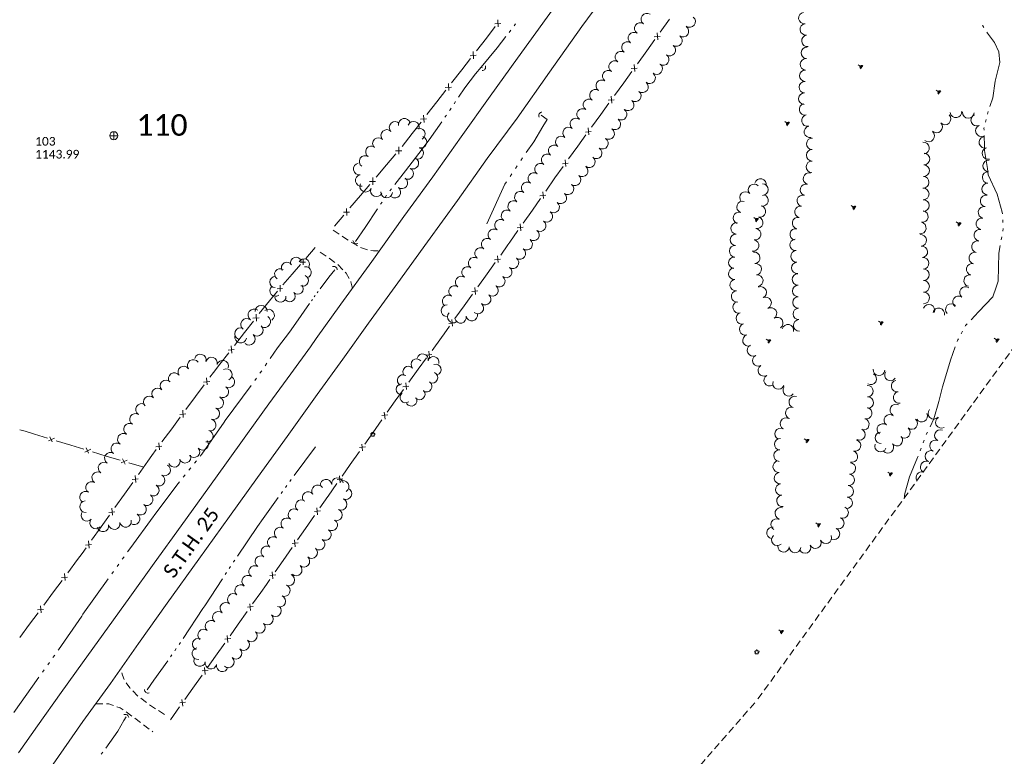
# Model space of a CAD drawing. Extents: x 296683 to 302265, y 46050 to 52727.
# Tile 6 of 26: x 298183 to 298868, y 47217 to 47730. Entities that reach past the tile are written whole.
import ezdxf

# ---------------------------------------------------------------- set-up
doc = ezdxf.new("R2010")
doc.units = 0
doc.header["$MEASUREMENT"] = 0
for name, pattern in [('DGN Style 3', [37.5, 25, -12.5]), ('Echnl', [0.68, 0.25, -0.03, 0.02, -0.03, 0.02, -0.03, 0.02, -0.03, 0.25]), ('Wisdot3', [0.1875, 0.125, -0.0625])]:
    doc.linetypes.add(name, pattern=pattern)
for name, color, linetype, lineweight in [('Level 11', 7, 'Continuous', 25), ('Level 15', 40, 'Efen', 25), ('Level 17', 50, 'Wisdot3', 25), ('Level 18', 72, 'Etrel', 25), ('Level 19', 153, 'Echnl', 25), ('Level 4', 101, 'Continuous', 25)]:
    doc.layers.add(name, color=color, linetype=linetype, lineweight=lineweight)
doc.layers.add('Level 6', color=7, linetype='Continuous', lineweight=25, true_color=0xdfac20)
doc.styles.add('CalibriRegular', font='calibri.ttf')
doc.linetypes.add('Efen', pattern='A,0.105,-0.0325,[20,dgnlstyle-ewdotudls.shx,S=0.000293,R=0,X=0,Y=0],-0.0325,0.105', length=0.275)
doc.linetypes.add('Etrel', pattern='A,0,[14,dgnlstyle-ewdotudls.shx,S=0.00065925,R=0,X=0,Y=0],-0.082294', length=0.082294)

# ---------------------------------------------------------------- blocks, each defined once
blk = doc.blocks.new('PHOTOC')
at = {"layer": 'Level 4', "color": 73, "linetype": 'Continuous', "lineweight": 0}
for p, q in [((-13.8, 0), (14.1, 0)), ((0.1, 14.1), (0.1, -13.8))]:
    blk.add_line(p, q, dxfattribs=at)
blk.add_circle((0.2, 0), 14, dxfattribs=at)
blk = doc.blocks.new('CULVRT')
at = {"layer": 'Level 15', "color": 40, "linetype": 'Continuous', "lineweight": 0}
blk.add_arc((10, 7.5), 12.5, 216.8804, 323.1199, dxfattribs=at)
blk = doc.blocks.new('CULVRT_1')
at = {"layer": 'Level 15', "color": 40, "linetype": 'Continuous', "lineweight": 0}
blk.add_arc((10, 7.5), 12.5, 216.8794, 323.1189, dxfattribs=at)
blk = doc.blocks.new('CULVRT_2')
at = {"layer": 'Level 15', "color": 40, "linetype": 'Continuous', "lineweight": 0}
blk.add_arc((10, 7.5), 12.5, 216.8793, 323.1189, dxfattribs=at)
blk = doc.blocks.new('CULVRT_3')
at = {"layer": 'Level 15', "color": 40, "linetype": 'Continuous', "lineweight": 0}
blk.add_arc((10, 7.5), 12.5, 216.879, 323.1185, dxfattribs=at)
blk = doc.blocks.new('MARSH')
at = {"layer": 'Level 19', "color": 161, "linetype": 'Continuous', "lineweight": 0}
for p, q in [((-6.1, 3.5), (-2.4, 1.4)), ((-1.3, 2.4), (-3.5, 6.2)), ((0, 15), (0, 1.6)), ((1.5, 2.4), (3.7, 6.2)), ((6.2, 3.5), (2.6, 1.4)), ((-7.4, 0), (7.4, 0))]:
    blk.add_line(p, q, dxfattribs=at)
blk = doc.blocks.new('TREE')
at = {"layer": 'Level 18', "color": 93, "linetype": 'Continuous', "lineweight": 0}
for centre, radius, start, end in [((-4.5, 0.2), 2.78, 78.0714, 279.0825), ((-1.5, 4.3), 2.78, 1.3944, 209.1674), ((3.6, 2.4), 2.97, 278.4235, 139.6574), ((-2, -4.2), 2.61, 140.7796, 358.7122), ((3.5, -3.4), 2.97, 196.0743, 79.0476)]:
    blk.add_arc(centre, radius, start, end, dxfattribs=at)
blk = doc.blocks.new('CULVRT_4')
at = {"layer": 'Level 15', "color": 40, "linetype": 'Continuous', "lineweight": 0}
blk.add_arc((10, 7.5), 12.5, 216.8801, 323.1197, dxfattribs=at)
blk = doc.blocks.new('CULVRT_5')
at = {"layer": 'Level 15', "color": 40, "linetype": 'Continuous', "lineweight": 0}
blk.add_arc((10, 7.5), 12.5, 216.8789, 323.1185, dxfattribs=at)

msp = doc.modelspace()

# ---------------------------------------------------------------- linework, layer by layer
at = {"layer": 'Level 11', "color": 21, "linetype": 'Continuous', "lineweight": 13, "ltscale": 0.2, "flags": 128}
for points in [[(298388.91, 47508.37), (298406.11, 47532.27), (298427.67, 47562.12), (298449.98, 47593.34), (298470.12, 47621.11), (298489.84, 47648.88), (298509.89, 47677.16), (298529.03, 47703.57), (298549.63, 47732.26), (298567.56, 47756.99), (298586.72, 47783.54), (298603.43, 47806.74), (298626.29, 47838.88), (298646.06, 47866.05), (298669.87, 47899.27), (298693.51, 47931.96), (298714.62, 47961.34), (298735.65, 47990.51), (298754.05, 48016.19), (298773.95, 48043.94), (298797.87, 48077.41)], [(298407.33, 47494.13), (298425.34, 47519.05), (298445.67, 47547.22), (298466.27, 47575.88), (298487.16, 47604.5), (298507.89, 47633.72), (298528.69, 47661.79), (298551.25, 47693.85), (298573.87, 47725.61), (298594.88, 47754.5), (298615.75, 47784.01), (298635.44, 47811.25), (298657.23, 47840.96), (298677.91, 47869.93), (298700.34, 47901.15), (298719.3, 47927.48), (298741.92, 47959.1), (298761.86, 47986.9), (298781.41, 48014.25), (298799.54, 48039.02), (298821.05, 48068.96)], [(298181.7, 47219.81), (298194.94, 47238.76), (298211.36, 47261.97), (298226.36, 47282.56), (298240.69, 47302.56), (298259.09, 47328.28), (298276.1, 47352.11), (298294.95, 47377.99), (298310.4, 47399.7), (298325.21, 47420.35), (298341.13, 47442.36), (298355.99, 47462.84), (298371.21, 47483.79), (298384.92, 47502.73), (298388.91, 47508.37)], [(298019.65, 46909.37), (298032.71, 46934.3), (298046.49, 46959.38), (298060.27, 46984.17), (298075.74, 47010.46), (298090.99, 47036.56), (298105.83, 47061.36), (298119.93, 47084.2), (298135.4, 47108.04), (298152.17, 47133.36), (298169.53, 47159.37), (298189.92, 47189.12), (298209.66, 47217.42), (298226.43, 47241.72), (298245.67, 47268.29), (298265.19, 47295.99), (298285.17, 47324.1), (298307.16, 47354.89), (298328.49, 47384.42), (298348.07, 47411.7), (298368.67, 47440.19), (298389.53, 47469.34), (298407.33, 47494.13)]]:
    msp.add_lwpolyline(points, dxfattribs=at)
at = {"layer": 'Level 15', "color": 40, "linetype": 'Continuous', "lineweight": 0, "ltscale": 0.2}
for p, q in [((298513.1, 47727.62), (298517.35, 47727.9)), ((298515.58, 47725.49), (298515.28, 47730.45)), ((298626.66, 47716.48), (298626.23, 47721.28)), ((298624.19, 47718.47), (298628.31, 47718.87)), ((298495.96, 47705.4), (298500.21, 47705.66)), ((298498.43, 47703.26), (298498.16, 47708.22)), ((298610.66, 47694.4), (298610.23, 47699.2)), ((298608.19, 47696.39), (298612.31, 47696.79)), ((298481.19, 47681.12), (298480.91, 47686.08)), ((298478.72, 47683.26), (298482.97, 47683.52)), ((298592.19, 47674.31), (298596.31, 47674.71)), ((298594.66, 47672.32), (298594.23, 47677.12)), ((298461.48, 47661.12), (298465.73, 47661.38)), ((298463.95, 47658.98), (298463.67, 47663.94)), ((298576.2, 47652.23), (298580.31, 47652.63)), ((298578.66, 47650.24), (298578.23, 47655.04)), ((298444.13, 47639.15), (298448.38, 47639.23)), ((298446.5, 47636.91), (298446.44, 47641.87)), ((298560.22, 47630.11), (298564.33, 47630.57)), ((298562.72, 47628.15), (298562.21, 47632.95)), ((298425.96, 47617.76), (298430.22, 47617.84)), ((298428.34, 47615.52), (298428.27, 47620.48)), ((298547.04, 47605.84), (298546.54, 47610.64)), ((298544.55, 47607.8), (298548.66, 47608.25)), ((298407.79, 47596.37), (298412.05, 47596.45)), ((298410.17, 47594.12), (298410.1, 47599.09)), ((298528.87, 47585.48), (298532.99, 47585.94)), ((298531.37, 47583.53), (298530.87, 47588.33)), ((298377.72, 47561.63), (298381.42, 47561.67)), ((298379.77, 47559.66), (298379.75, 47563.98)), ((298513.09, 47563.27), (298517.21, 47563.68)), ((298515.57, 47561.28), (298515.12, 47566.09)), ((298361.78, 47543.14), (298365.49, 47543.18)), ((298363.84, 47541.18), (298363.81, 47545.5)), ((298497.19, 47541.12), (298501.31, 47541.53)), ((298499.67, 47539.14), (298499.22, 47543.94)), ((298344.87, 47522.56), (298349.12, 47522.82)), ((298347.34, 47520.42), (298347.07, 47525.38)), ((298483.77, 47516.99), (298483.31, 47521.79)), ((298481.29, 47518.97), (298485.41, 47519.38)), ((298327.63, 47500.44), (298331.88, 47500.7)), ((298330.09, 47498.3), (298329.82, 47503.26)), ((298465.29, 47496.91), (298469.41, 47497.29)), ((298467.75, 47494.91), (298467.33, 47499.71)), ((298313.07, 47476.07), (298312.67, 47481.02)), ((298310.55, 47478.15), (298314.79, 47478.51)), ((298449.24, 47474.86), (298453.36, 47475.25)), ((298451.7, 47472.86), (298451.28, 47477.67)), ((298293.89, 47455.58), (298298.13, 47455.95)), ((298296.41, 47453.51), (298296.01, 47458.46)), ((298438.78, 47455.22), (298434.69, 47454.77)), ((298436.29, 47457.18), (298436.79, 47452.39)), ((298202.51, 47437.2), (298206.78, 47439.1)), ((298203.57, 47440.09), (298205.22, 47436.43)), ((298227.78, 47429.41), (298232.06, 47431.31)), ((298228.84, 47432.3), (298230.49, 47428.64)), ((298277.22, 47433.02), (298281.46, 47433.39)), ((298279.74, 47430.95), (298279.34, 47435.9)), ((298423.15, 47433), (298419.05, 47432.55)), ((298420.66, 47434.95), (298421.15, 47430.17)), ((298254.15, 47424.68), (298255.84, 47421.04)), ((298253.12, 47421.78), (298257.38, 47423.73)), ((298260.84, 47410.23), (298265.07, 47410.67)), ((298263.4, 47408.2), (298262.91, 47413.14)), ((298407.51, 47410.77), (298403.41, 47410.32)), ((298405.02, 47412.72), (298405.51, 47407.94)), ((298247.11, 47385.36), (298246.63, 47390.3)), ((298389.4, 47390.47), (298389.91, 47385.69)), ((298244.56, 47387.39), (298248.79, 47387.83)), ((298391.9, 47388.53), (298387.8, 47388.06)), ((298228.28, 47364.55), (298232.51, 47364.99)), ((298230.83, 47362.52), (298230.35, 47367.46)), ((298376.33, 47366.25), (298372.23, 47365.79)), ((298373.83, 47368.2), (298374.34, 47363.42)), ((298211.68, 47341.98), (298215.92, 47342.34)), ((298214.19, 47339.9), (298213.8, 47344.85)), ((298360.75, 47343.98), (298356.66, 47343.52)), ((298358.26, 47345.93), (298358.77, 47341.14)), ((298197.48, 47317.37), (298197.09, 47322.32)), ((298345.09, 47321.76), (298340.99, 47321.32)), ((298342.61, 47323.72), (298343.09, 47318.94)), ((298194.96, 47319.46), (298199.2, 47319.81)), ((298326.91, 47301.54), (298327.39, 47296.75)), ((298329.39, 47299.58), (298325.29, 47299.14)), ((298313.69, 47277.4), (298309.59, 47276.96)), ((298311.2, 47279.35), (298311.69, 47274.57)), ((298297.99, 47255.21), (298293.89, 47254.77)), ((298295.5, 47257.17), (298295.99, 47252.39))]:
    msp.add_line(p, q, dxfattribs=at)
at = {"layer": 'Level 15', "color": 40, "linetype": 'Continuous', "lineweight": 0, "ltscale": 0.2, "flags": 128}
for points in [[(298628.38, 47721.78), (298634.82, 47730.79)], [(298507.36, 47717.69), (298513.48, 47725.63)], [(298500.4, 47708.66), (298507.36, 47717.69)], [(298618.9, 47708.66), (298624.61, 47716.56)], [(298612.4, 47699.69), (298618.9, 47708.66)], [(298490.17, 47695.51), (298496.33, 47703.42)], [(298483.16, 47686.51), (298490.17, 47695.51)], [(298602.9, 47686.58), (298608.62, 47694.48)], [(298596.4, 47677.61), (298602.9, 47686.58)], [(298472.93, 47673.36), (298479.09, 47681.28)], [(298465.92, 47664.37), (298472.93, 47673.36)], [(298586.9, 47664.5), (298592.62, 47672.4)], [(298580.4, 47655.53), (298586.9, 47664.5)], [(298455.68, 47651.22), (298461.84, 47659.14)], [(298448.67, 47642.23), (298455.68, 47651.22)], [(298570.9, 47642.42), (298576.62, 47650.31)], [(298437.92, 47629.5), (298444.41, 47637.15)], [(298564.4, 47633.45), (298570.9, 47642.42)], [(298430.53, 47620.81), (298437.92, 47629.5)], [(298555.07, 47620.23), (298560.67, 47628.2)], [(298548.7, 47611.16), (298555.07, 47620.23)], [(298419.75, 47608.11), (298426.24, 47615.76)], [(298412.37, 47599.42), (298419.75, 47608.11)], [(298539.4, 47597.92), (298545, 47605.89)], [(298533.03, 47588.85), (298539.4, 47597.92)], [(298401.58, 47586.72), (298408.08, 47594.37)], [(298523.73, 47575.6), (298529.33, 47583.58)], [(298517.28, 47566.59), (298522.34, 47573.63), (298523.73, 47575.6)], [(298381.72, 47564.26), (298388.19, 47571.77)], [(298372.26, 47553.28), (298377.95, 47559.89)], [(298507.84, 47553.44), (298513.53, 47561.35)], [(298365.78, 47545.77), (298372.26, 47553.28)], [(298501.38, 47544.44), (298507.84, 47553.44)], [(298356.32, 47534.79), (298362.02, 47541.4)], [(298349.31, 47525.81), (298356.32, 47534.79)], [(298491.94, 47531.29), (298497.62, 47539.21)], [(298485.48, 47522.29), (298491.94, 47531.29)], [(298339.08, 47512.67), (298345.24, 47520.58)], [(298476.02, 47509.15), (298477.9, 47511.73), (298481.72, 47517.06)], [(298332.07, 47503.69), (298339.08, 47512.67)], [(298469.5, 47500.2), (298476.02, 47509.15)], [(298321.83, 47490.55), (298328, 47498.46)], [(298459.97, 47487.11), (298465.71, 47494.99)], [(298314.91, 47481.5), (298317.32, 47484.77), (298321.83, 47490.55)], [(298453.45, 47478.15), (298459.97, 47487.11)], [(298305.01, 47468.11), (298310.97, 47476.17)], [(298443.92, 47465.07), (298449.66, 47472.95)], [(298298.24, 47458.94), (298305.01, 47468.11)], [(298443.92, 47465.07), (298438.33, 47457.13)], [(298288.35, 47445.55), (298294.31, 47453.61)], [(298434.64, 47451.88), (298428.28, 47442.84)], [(298182.61, 47444.96), (298186.42, 47443.88), (298192.91, 47441.89)], [(298281.58, 47436.38), (298288.35, 47445.55)], [(298192.91, 47441.89), (298201.94, 47439.1)], [(298428.28, 47442.84), (298422.7, 47434.9)], [(298207.91, 47437.26), (298218.18, 47434.1)], [(298218.18, 47434.1), (298227.22, 47431.31)], [(298233.19, 47429.47), (298237.65, 47428.1), (298243.48, 47426.37)], [(298243.48, 47426.37), (298252.54, 47423.68)], [(298271.75, 47422.94), (298274.6, 47426.93), (298277.64, 47431.05)], [(298419, 47429.65), (298412.65, 47420.62)], [(298258.53, 47421.9), (298268.83, 47418.84)], [(298265.14, 47413.66), (298271.75, 47422.94)], [(298412.65, 47420.62), (298407.06, 47412.67)], [(298255.47, 47400.1), (298261.29, 47408.26)], [(298403.36, 47407.42), (298397.2, 47398.66), (298397.01, 47398.39)], [(298248.86, 47390.82), (298255.47, 47400.1)], [(298397.01, 47398.39), (298391.44, 47390.43)], [(298239.19, 47377.26), (298245.01, 47385.42)], [(298387.76, 47385.17), (298381.44, 47376.12)], [(298232.58, 47367.98), (298239.19, 47377.26)], [(298381.44, 47376.12), (298375.87, 47368.15)], [(298372.19, 47362.89), (298365.86, 47353.84)], [(298222.83, 47354.48), (298225.98, 47358.72), (298228.73, 47362.58)], [(298216.04, 47345.33), (298222.83, 47354.48)], [(298365.86, 47353.84), (298360.3, 47345.88)], [(298206.12, 47331.95), (298212.09, 47340)], [(298356.62, 47340.62), (298354.25, 47337.23), (298350.26, 47331.59)], [(298199.33, 47322.8), (298206.12, 47331.95)], [(298350.26, 47331.59), (298344.65, 47323.66)], [(298189.41, 47309.43), (298195.38, 47317.48)], [(298340.94, 47318.42), (298334.56, 47309.41)], [(298182.61, 47300.28), (298189.41, 47309.43)], [(298334.56, 47309.41), (298328.94, 47301.48)], [(298325.24, 47296.24), (298318.85, 47287.23)], [(298318.85, 47287.23), (298313.24, 47279.3)], [(298309.53, 47274.06), (298303.15, 47265.04)], [(298303.15, 47265.04), (298297.54, 47257.12)], [(298293.83, 47251.88), (298287.45, 47242.86)]]:
    msp.add_lwpolyline(points, dxfattribs=at)
at = {"layer": 'Level 17', "color": 51, "linetype": 'DGN Style 3', "lineweight": 0, "ltscale": 0.2, "flags": 128}
for points in [[(298400.77, 47583.83), (298408.57, 47578.52), (298416.87, 47573.4), (298421.18, 47571.26), (298425.64, 47569.9), (298428.88, 47569.47), (298431.98, 47569.61), (298433.29, 47569.98)], [(298414.06, 47543.28), (298413.05, 47547.89), (298409.82, 47553.86), (298403.34, 47560.41), (298397.65, 47564.67), (298390.93, 47569.09)], [(298283.32, 47246.66), (298274.28, 47252.38), (298265.21, 47259.15), (298259.09, 47265.16), (298255.82, 47269.85), (298254.13, 47273.97), (298253.03, 47278.73)], [(298235.42, 47254.13), (298244.69, 47253.98), (298252.4, 47251.19), (298260.79, 47245.48), (298268.79, 47239.36), (298275.11, 47234.6)]]:
    msp.add_lwpolyline(points, dxfattribs=at)
at = {"layer": 'Level 18', "color": 93, "linetype": 'Continuous', "lineweight": 0, "ltscale": 0.2}
for centre, radius, start, end in [((298618.94, 47730.93), 4, 55.25107, 235.23574), ((298728.59, 47731.61), 4, 97.63545, 277.62012), ((298614.44, 47724.34), 4, 55.92576, 235.91044), ((298648.82, 47729.12), 4, 231.5722, 51.55688), ((298729.65, 47723.68), 4, 97.63545, 277.62012), ((298609.95, 47717.71), 4, 55.92576, 235.91044), ((298639.57, 47715.88), 4, 235.23331, 55.21799), ((298644.14, 47722.46), 4, 235.23331, 55.21799), ((298730.72, 47715.74), 4, 97.63545, 277.62012), ((298605.46, 47711.08), 4, 55.92576, 235.91044), ((298635.01, 47709.3), 4, 235.23331, 55.21799), ((298600.97, 47704.45), 4, 55.92576, 235.91044), ((298630.44, 47702.73), 4, 235.23331, 55.21799), ((298730.33, 47707.33), 4, 85.79541, 265.78009), ((298596.52, 47697.8), 4, 56.21236, 236.19704), ((298625.89, 47696.29), 4, 231.79107, 51.77574), ((298729.74, 47699.34), 4, 85.79541, 265.78009), ((298592.07, 47691.15), 4, 56.21236, 236.19704), ((298620.94, 47690), 4, 231.79107, 51.77574), ((298729.25, 47691.42), 4, 87.6987, 267.68338), ((298587.62, 47684.49), 4, 56.21236, 236.19704), ((298615.99, 47683.71), 4, 231.79107, 51.77574), ((298728.93, 47683.42), 4, 87.6987, 267.68338), ((298583.16, 47677.84), 4, 56.21236, 236.19704), ((298611.03, 47677.42), 4, 231.79107, 51.77574), ((298728.6, 47675.42), 4, 87.6987, 267.68338), ((298578.71, 47671.19), 4, 56.21236, 236.19704), ((298606.08, 47671.12), 4, 231.79107, 51.77574), ((298729.07, 47668.02), 4, 102.23657, 282.22124), ((298574.25, 47664.53), 4, 56.21236, 236.19704), ((298601.12, 47664.6), 4, 237.1723, 57.15698), ((298834.11, 47666.27), 4.04, 187.40451, 7.38919), ((298842.76, 47665.84), 4.04, 177.40451, 357.38919), ((298848.61, 47660.5), 4.04, 113.48112, 293.46579), ((298443.83, 47655.48), 4.04, 44.04056, 224.02524), ((298450.21, 47657.67), 4.04, 11.35635, 191.34103), ((298456.62, 47655.63), 4.04, 338.84622, 158.8309), ((298569.53, 47657.84), 4, 51.14511, 231.12979), ((298596.78, 47657.87), 4, 237.1723, 57.15698), ((298730.77, 47660.19), 4, 102.23657, 282.22124), ((298820.67, 47655.74), 4.04, 223.92026, 43.90494), ((298826.49, 47661.34), 4.04, 223.92026, 43.90494), ((298438.02, 47649.87), 4.04, 44.04056, 224.02524), ((298460.62, 47650.91), 4.04, 298.45902, 118.4437), ((298564.51, 47651.61), 4, 51.14511, 231.12979), ((298592.44, 47651.14), 4, 237.1723, 57.15698), ((298732.47, 47652.37), 4, 102.23657, 282.22124), ((298815.15, 47649.54), 4.04, 230.14013, 50.12481), ((298851.83, 47653.09), 4.04, 113.48112, 293.46579), ((298432.22, 47644.26), 4.04, 44.04056, 224.02524), ((298461.84, 47645.18), 4.04, 253.15426, 73.13893), ((298559.48, 47645.37), 4, 51.14511, 231.12979), ((298588.1, 47644.41), 4, 237.1723, 57.15698), ((298734.16, 47644.06), 4, 89.07961, 269.06429), ((298811.57, 47641.1), 4.04, 277.4607, 97.44538), ((298854.26, 47645.08), 4.04, 105.49556, 285.48023), ((298427.37, 47638.44), 4.04, 56.38897, 236.37365), ((298459.5, 47637.46), 4.04, 253.15426, 73.13893), ((298549.62, 47632.91), 4, 54.36869, 234.35337), ((298554.46, 47639.14), 4, 51.14511, 231.12979), ((298583.75, 47637.68), 4, 237.1723, 57.15698), ((298734.03, 47636.05), 4, 89.07961, 269.06429), ((298811.92, 47633.41), 4.04, 267.79743, 87.78211), ((298856.42, 47637.3), 4.04, 105.49556, 285.48023), ((298418.86, 47626.51), 4.04, 99.98389, 279.96857), ((298422.9, 47631.72), 4.04, 56.38897, 236.37365), ((298456.16, 47630.54), 4.04, 243.08951, 63.07419), ((298544.95, 47626.4), 4, 54.36869, 234.35337), ((298579.03, 47631.48), 4, 231.65223, 51.63691), ((298733.9, 47628.05), 4, 89.07961, 269.06429), ((298856.96, 47628.65), 4.04, 87.16872, 267.1534), ((298452.5, 47623.34), 4.04, 243.08951, 63.07419), ((298540.29, 47619.9), 4, 54.36869, 234.35337), ((298574.06, 47625.2), 4, 231.65223, 51.63691), ((298731.85, 47619.78), 4, 74.48142, 254.4661), ((298811.61, 47625.34), 4.04, 267.79743, 87.78211), ((298856.56, 47620.58), 4.04, 87.16872, 267.1534), ((298420.26, 47618.56), 4.04, 99.98389, 279.96857), ((298448.47, 47616.8), 4.04, 233.3835, 53.36818), ((298535.62, 47613.39), 4, 54.36869, 234.35337), ((298569.09, 47618.92), 4, 231.65223, 51.63691), ((298698.09, 47615.73), 4, 346.22181, 166.20649), ((298811.3, 47617.26), 4.04, 267.79743, 87.78211), ((298856.16, 47612.51), 4.04, 87.16872, 267.1534), ((298423.36, 47614.5), 4.04, 156.56481, 336.54949), ((298430.77, 47611.29), 4.04, 156.56481, 336.54949), ((298437.93, 47610.39), 4.04, 177.29558, 357.28026), ((298443.65, 47610.32), 4.04, 233.3835, 53.36818), ((298530.96, 47606.88), 4, 54.36869, 234.35337), ((298559.15, 47606.36), 4, 231.65223, 51.63691), ((298564.12, 47612.64), 4, 231.65223, 51.63691), ((298687.69, 47606.61), 4, 42.68009, 222.66476), ((298693.58, 47612.04), 4, 42.68009, 222.66476), ((298699.49, 47612.13), 4, 270.48516, 90.46984), ((298729.7, 47612.07), 4, 74.48142, 254.4661), ((298811.36, 47609.08), 4.04, 270.54257, 90.52725), ((298526.29, 47600.37), 4, 54.36869, 234.35337), ((298554.17, 47599.98), 4, 234.09283, 54.07751), ((298685.55, 47600.02), 4, 71.68118, 251.66585), ((298699.57, 47604.63), 4, 256.61273, 76.59741), ((298727.56, 47604.35), 4, 74.48142, 254.4661), ((298811.44, 47601), 4.04, 270.54257, 90.52725), ((298855.07, 47604.24), 4.04, 79.76864, 259.75332), ((298521.67, 47593.87), 4, 55.0138, 234.99848), ((298549.47, 47593.5), 4, 234.09283, 54.07751), ((298683.03, 47592.42), 4, 71.68118, 251.66585), ((298697.71, 47596.84), 4, 256.61273, 76.59741), ((298725.87, 47596.66), 4, 78.10237, 258.08705), ((298810.72, 47593.36), 4.04, 260.19171, 80.17639), ((298853.64, 47596.28), 4.04, 79.76864, 259.75332), ((298517.08, 47587.31), 4, 55.0138, 234.99848), ((298544.77, 47587.01), 4, 234.09283, 54.07751), ((298681.49, 47585.17), 4, 86.22427, 266.20895), ((298695.86, 47589.05), 4, 256.61273, 76.59741), ((298724.22, 47588.83), 4, 78.10237, 258.08705), ((298809.34, 47585.4), 4.04, 260.19171, 80.17639), ((298852.2, 47588.33), 4.04, 79.76864, 259.75332), ((298512.49, 47580.75), 4, 55.0138, 234.99848), ((298540.08, 47580.53), 4, 234.09283, 54.07751), ((298694.37, 47581.07), 4, 259.55384, 79.53852), ((298722.57, 47580.99), 4, 78.10237, 258.08705), ((298850.76, 47580.38), 4.04, 79.76864, 259.75332), ((298507.89, 47574.19), 4, 55.0138, 234.99848), ((298535.38, 47574.04), 4, 234.09283, 54.07751), ((298680.96, 47577.18), 4, 86.22427, 266.20895), ((298692.92, 47573.2), 4, 259.55384, 79.53852), ((298722.56, 47573.63), 4, 94.16473, 274.14941), ((298809.53, 47576.8), 4.04, 275.90675, 95.89143), ((298849.12, 47572.37), 4.04, 77.05067, 257.03535), ((298503.3, 47567.63), 4, 55.0138, 234.99848), ((298530.64, 47567.62), 4, 233.53155, 53.51623), ((298680.43, 47569.19), 4, 86.22427, 266.20895), ((298693.7, 47564.6), 4, 277.85699, 97.84167), ((298723.14, 47565.65), 4, 94.16473, 274.14941), ((298810.37, 47568.76), 4.04, 275.90675, 95.89143), ((298847.31, 47564.49), 4.04, 77.05067, 257.03535), ((298368.49, 47557.77), 3.83, 30.26908, 210.25376), ((298374.76, 47561.21), 3.83, 15.84311, 195.82779), ((298380.39, 47560.18), 3.83, 333.52638, 153.51106), ((298498.79, 47561.04), 4, 55.6558, 235.64048), ((298525.88, 47561.18), 4, 233.53155, 53.51623), ((298679.9, 47561.2), 4, 86.22427, 266.20895), ((298723.72, 47557.66), 4, 94.16473, 274.14941), ((298811.2, 47560.73), 4.04, 275.90675, 95.89143), ((298363.76, 47553.27), 3.83, 56.89809, 236.88277), ((298381.71, 47554.58), 3.83, 283.00547, 102.99015), ((298494.27, 47554.43), 4, 55.6558, 235.64048), ((298521.12, 47554.74), 4, 233.53155, 53.51623), ((298679.81, 47553.62), 4, 97.17662, 277.1613), ((298694.79, 47556.67), 4, 277.85699, 97.84167), ((298811.5, 47552.85), 4.04, 270.55977, 90.54445), ((298845.49, 47556.61), 4.04, 77.05067, 257.03535), ((298360.36, 47547.78), 3.83, 89.1746, 269.15928), ((298379.64, 47548.73), 3.83, 246.51139, 66.49606), ((298489.76, 47547.82), 4, 55.6558, 235.64048), ((298516.36, 47548.3), 4, 233.53155, 53.51623), ((298680.81, 47545.67), 4, 97.17662, 277.1613), ((298695.89, 47548.74), 4, 277.85699, 97.84167), ((298724.18, 47549.56), 4, 91.14123, 271.12591), ((298811.58, 47544.77), 4.04, 270.55977, 90.54445), ((298843.68, 47548.74), 4.04, 77.05067, 257.03535), ((298360.41, 47541.67), 3.83, 130.11415, 310.09883), ((298376.07, 47543.07), 3.83, 222.88124, 42.86592), ((298485.23, 47541.21), 4, 55.59476, 235.57944), ((298511.63, 47541.99), 4, 230.36049, 50.34517), ((298681.81, 47537.73), 4, 97.17662, 277.1613), ((298698.3, 47540.55), 4, 294.76047, 114.74514), ((298724.34, 47541.55), 4, 91.14123, 271.12591), ((298840.73, 47540.44), 4.04, 53.481, 233.46568), ((298364.02, 47537.54), 3.83, 185.92751, 5.91219), ((298370.46, 47537.86), 3.83, 222.88124, 42.86592), ((298480.7, 47534.6), 4, 55.59476, 235.57944), ((298506.52, 47535.82), 4, 230.36049, 50.34517), ((298701.65, 47533.28), 4, 294.76047, 114.74514), ((298724.5, 47533.55), 4, 91.14123, 271.12591), ((298811.63, 47536.73), 4.04, 269.40846, 89.39314), ((298835.91, 47533.94), 4.04, 53.481, 233.46568), ((298345.64, 47524.84), 4.17, 52.75199, 232.73667), ((298350.6, 47527.31), 4.17, 0.1524, 180.13708), ((298355.67, 47524.68), 4.17, 306.05535, 126.04003), ((298479.84, 47527.86), 4, 85.69322, 265.6779), ((298501.41, 47529.65), 4, 230.36049, 50.34517), ((298682.88, 47530.15), 4, 106.56346, 286.54813), ((298705.42, 47525.89), 4, 303.0484, 123.03307), ((298724.73, 47525.58), 4, 92.06514, 272.04982), ((298815.34, 47528.1), 4.04, 337.51584, 157.50051), ((298822.1, 47525.61), 4.04, 347.51584, 167.50051), ((298830.9, 47528.65), 4.04, 43.481, 223.46568), ((298340.59, 47518.21), 4.17, 52.75199, 232.73667), ((298353.01, 47520.23), 4.17, 236.76402, 56.7487), ((298484.23, 47523.44), 4, 133.35119, 313.33587), ((298489.35, 47523.13), 4, 191.39992, 11.38459), ((298497.2, 47524.72), 4, 191.39992, 11.38459), ((298685.16, 47522.47), 4, 106.56346, 286.54813), ((298709.79, 47519.18), 4, 303.0484, 123.03307), ((298725.02, 47517.58), 4, 92.06514, 272.04982), ((298336.34, 47511.81), 4.17, 68.54543, 248.53011), ((298347.75, 47514.22), 4.17, 227.85128, 47.83596), ((298687.44, 47514.8), 4, 106.56346, 286.54813), ((298717.15, 47514.24), 4, 347.78025, 167.76493), ((298336.39, 47509.49), 4.17, 167.84058, 347.82526), ((298342.15, 47508.04), 4.17, 227.85128, 47.83596), ((298689.72, 47507.12), 4, 106.56346, 286.54813), ((298692.92, 47500.24), 4, 117.23056, 297.21524), ((298303.37, 47489.72), 4.03, 34.79708, 214.78176), ((298308.31, 47493.54), 4.03, 344.44693, 164.43161), ((298316.07, 47491.38), 4.03, 344.44693, 164.43161), ((298323.84, 47489.22), 4.03, 344.44693, 164.43161), ((298458.79, 47490.41), 3.84, 41.80266, 221.78734), ((298462.98, 47493.91), 3.84, 345.85435, 165.83902), ((298470.43, 47492.03), 3.84, 345.85435, 165.83902), ((298696.58, 47493.12), 4, 117.23056, 297.21524), ((298296.75, 47485.12), 4.03, 34.79708, 214.78176), ((298326.28, 47483.33), 4.03, 296.26106, 116.24574), ((298453.06, 47485.28), 3.84, 41.80266, 221.78734), ((298471.98, 47486.76), 3.84, 287.45666, 107.44134), ((298700.37, 47486.22), 4, 120.87253, 300.85721), ((298780.57, 47486.68), 4, 174.95165, 354.93633), ((298284.33, 47475.47), 4.03, 44.0549, 224.03958), ((298290.13, 47480.52), 4.03, 34.79708, 214.78176), ((298328.09, 47478.19), 4.03, 239.14112, 59.1258), ((298449.29, 47479.33), 3.84, 59.32918, 239.31385), ((298469.61, 47481.19), 3.84, 245.03116, 65.01584), ((298704.48, 47479.35), 4, 120.87253, 300.85721), ((298774.84, 47480.34), 4, 239.83156, 59.81624), ((298788.5, 47483.02), 4, 144.95165, 324.93633), ((298793.1, 47475.29), 4, 100.55379, 280.53847), ((298278.53, 47469.87), 4.03, 44.0549, 224.03958), ((298323.96, 47471.27), 4.03, 239.14112, 59.1258), ((298448.36, 47472.98), 3.84, 89.58859, 269.57327), ((298465.59, 47475.07), 3.84, 235.10613, 55.09081), ((298710.61, 47477.07), 4, 159.53492, 339.5196), ((298717.78, 47472.34), 4, 141.5392, 321.52387), ((298772.51, 47471.8), 4, 271.60219, 91.58687), ((298272.74, 47464.26), 4.03, 44.0549, 224.03958), ((298320.47, 47463.63), 4.03, 248.89283, 68.87751), ((298451.09, 47467.52), 3.84, 126.30526, 306.28994), ((298455.12, 47465.2), 3.84, 211.18418, 31.16886), ((298460.85, 47469.65), 3.84, 222.45255, 42.43722), ((298721.93, 47464.23), 4, 72.79087, 252.77555), ((298772.73, 47463.8), 4, 271.60219, 91.58687), ((298794.57, 47467.41), 4, 100.55379, 280.53847), ((298267.29, 47459.09), 4.03, 59.05875, 239.04343), ((298317.57, 47456.11), 4.03, 248.89283, 68.87751), ((298719.56, 47456.58), 4, 72.79087, 252.77555), ((298771.63, 47456.5), 4, 256.13499, 76.11967), ((298792.23, 47458.72), 4, 60.97353, 240.95821), ((298818.72, 47456.34), 4, 138.17427, 318.15895), ((298263.14, 47452.18), 4.03, 59.05875, 239.04343), ((298315.11, 47448.19), 4.03, 255.56723, 75.55191), ((298715.78, 47449.11), 4, 62.78476, 242.76943), ((298769.71, 47448.73), 4, 256.13499, 76.11967), ((298788.14, 47451.49), 4, 52.57902, 232.5637), ((298803.36, 47449.21), 4, 230.212, 50.19667), ((298810.36, 47454.31), 4, 208.74341, 28.72809), ((298823.95, 47450.02), 4, 118.17427, 298.15895), ((298259, 47445.26), 4.03, 59.05875, 239.04343), ((298712.12, 47441.99), 4, 62.78476, 242.76943), ((298766.95, 47441.65), 4, 245.68139, 65.66607), ((298783.27, 47445.13), 4, 52.57902, 232.5637), ((298798.24, 47443.06), 4, 230.212, 50.19667), ((298823.19, 47440.96), 4, 65.54612, 245.5308), ((298254.69, 47438.3), 4.03, 55.4116, 235.39628), ((298313.1, 47440.39), 4.03, 255.56723, 75.55191), ((298711.81, 47434.82), 4, 86.20156, 266.18624), ((298781.85, 47439.34), 4, 94.77735, 274.76203), ((298792.98, 47437.63), 4, 218.9455, 38.93017), ((298250.11, 47431.66), 4.03, 55.4116, 235.39628), ((298303.8, 47429.58), 4.03, 220.45478, 40.43946), ((298309.93, 47434.81), 4.03, 220.45478, 40.43946), ((298763.87, 47433.94), 4, 254.38137, 74.36605), ((298781.63, 47433.52), 4, 159.93972, 339.9244), ((298786.75, 47432.6), 4, 218.9455, 38.93017), ((298819.87, 47433.67), 4, 65.54612, 245.5308), ((298245.65, 47425.01), 4.03, 56.83915, 236.82383), ((298297.66, 47425.76), 4.03, 200.86744, 20.85212), ((298711.28, 47426.83), 4, 86.20156, 266.18624), ((298761.71, 47426.23), 4, 254.38137, 74.36605), ((298816.63, 47426.37), 4, 66.17723, 246.16191), ((298241.24, 47418.27), 4.03, 56.83915, 236.82383), ((298283.45, 47416.84), 4.03, 240.49242, 60.4771), ((298290.13, 47422.89), 4.03, 200.86744, 20.85212), ((298710.76, 47419.21), 4, 96.27256, 276.25724), ((298760.33, 47417.99), 4, 264.53579, 84.52047), ((298813.39, 47419.05), 4, 66.17723, 239.12331), ((298236.83, 47411.52), 4.03, 56.83915, 236.82383), ((298279.48, 47409.82), 4.03, 240.49242, 60.4771), ((298403.67, 47407.39), 4.03, 7.23581, 187.22049), ((298711.64, 47411.25), 4, 96.27256, 276.25724), ((298759.57, 47410.02), 4, 264.53579, 84.52047), ((298810.41, 47411.69), 4, 76.79338, 211.14885), ((298232.54, 47404.76), 4.03, 58.34156, 238.32624), ((298275.51, 47402.81), 4.03, 240.49242, 60.4771), ((298389.89, 47402.38), 4.03, 34.89134, 214.87602), ((298395.67, 47406.37), 4.03, 7.23581, 187.22049), ((298407.64, 47405.5), 4.03, 300.2214, 120.20608), ((298409.6, 47400.37), 4.03, 245.44974, 65.43442), ((298712.51, 47403.29), 4, 96.27256, 276.25724), ((298758.8, 47402.05), 4, 264.53579, 84.52047), ((298228.31, 47397.9), 4.03, 58.34156, 238.32624), ((298271.21, 47396.2), 4.03, 235.7225, 55.70718), ((298383.27, 47397.77), 4.03, 34.89134, 214.87602), ((298713.38, 47395.33), 4, 96.27256, 276.25724), ((298758.04, 47394.08), 4, 264.53579, 84.52047), ((298228.39, 47391.35), 4.03, 94.53007, 274.51474), ((298266.67, 47389.54), 4.03, 235.7225, 55.70718), ((298378.55, 47391.99), 4.03, 51.08387, 231.06854), ((298406.24, 47393.03), 4.03, 245.44974, 65.43442), ((298712.22, 47386.73), 4, 73.5101, 253.49478), ((298755.24, 47387.23), 4, 247.93613, 67.92081), ((298229.3, 47385.26), 4.03, 139.44044, 319.42512), ((298262.13, 47382.88), 4.03, 235.7225, 55.70718), ((298368.41, 47379.44), 4.03, 51.08387, 231.06854), ((298373.48, 47385.72), 4.03, 51.08387, 231.06854), ((298402.95, 47385.61), 4.03, 246.88812, 66.87279), ((298752.23, 47379.81), 4, 247.93613, 67.92081), ((298235.43, 47380.02), 4.03, 139.44044, 319.42512), ((298240.48, 47377.94), 4.03, 191.23294, 11.21762), ((298248.38, 47379.51), 4.03, 191.23294, 11.21762), ((298256.29, 47381.08), 4.03, 191.23294, 11.21762), ((298363.74, 47373), 4.03, 54.25078, 234.23546), ((298399.71, 47378.65), 4.03, 236.69242, 56.6771), ((298706.43, 47373.1), 4, 81.74068, 261.72536), ((298709.25, 47378.87), 4, 61.74068, 241.72536), ((298359.03, 47366.45), 4.03, 54.25078, 234.23546), ((298395.28, 47371.91), 4.03, 236.69242, 56.6771), ((298709.81, 47368.23), 4, 132.45914, 312.44381), ((298743.6, 47369.6), 4, 204.75595, 24.74063), ((298749.22, 47372.39), 4, 247.93613, 67.92081), ((298354.59, 47359.88), 4.03, 57.92777, 237.91245), ((298390.85, 47365.17), 4.03, 236.69242, 56.6771), ((298714.16, 47363.73), 4, 176.3366, 356.32128), ((298722.15, 47363.22), 4, 176.3366, 356.32128), ((298729.06, 47362.89), 4, 204.75595, 24.74063), ((298736.33, 47366.25), 4, 204.75595, 24.74063), ((298350.31, 47353.04), 4.03, 57.92777, 237.91245), ((298380.32, 47353.34), 4.03, 228.38936, 48.37404), ((298385.68, 47359.37), 4.03, 228.38936, 48.37404), ((298346.02, 47346.21), 4.03, 57.92777, 237.91245), ((298374.97, 47347.31), 4.03, 228.38936, 48.37404), ((298341.22, 47339.52), 4.03, 53.51265, 233.49733), ((298369.85, 47340.31), 4.03, 247.09554, 67.08022), ((298336.31, 47332.98), 4.03, 50.33674, 230.32142), ((298366.71, 47332.88), 4.03, 247.09554, 67.08022), ((298331.16, 47326.77), 4.03, 50.33674, 230.32142), ((298363.57, 47325.45), 4.03, 247.09554, 67.08022), ((298326, 47320.56), 4.03, 50.33674, 230.32142), ((298360.53, 47318.85), 4.03, 226.39745, 46.38213), ((298320.85, 47314.35), 4.03, 50.33674, 230.32142), ((298354.97, 47313.01), 4.03, 226.39745, 46.38213), ((298315.7, 47308.14), 4.03, 50.33674, 230.32142), ((298349.4, 47307.17), 4.03, 226.39745, 46.38213), ((298310.55, 47301.93), 4.03, 50.33674, 230.32142), ((298343.84, 47301.32), 4.03, 226.39745, 46.38213), ((298306.84, 47295.64), 4.03, 68.49456, 248.47923), ((298338.39, 47295.27), 4.03, 228.45765, 48.44233), ((298306.6, 47288.98), 4.03, 99.47083, 279.45551), ((298333.04, 47289.23), 4.03, 228.45765, 48.44233), ((298307.8, 47284.13), 4.03, 167.03936, 347.02403), ((298315.66, 47282.32), 4.03, 167.03936, 347.02403), ((298323.53, 47280.5), 4.03, 167.03936, 347.02403), ((298327.68, 47283.2), 4.03, 228.45765, 48.44233)]:
    msp.add_arc(centre, radius, start, end, dxfattribs=at)
at = {"layer": 'Level 19', "color": 161, "linetype": 'Continuous', "lineweight": 0, "ltscale": 0.2, "flags": 128}
for points in [[(298526.6, 47726.09), (298526.65, 47726.15), (298527.65, 47727.64)], [(298852.71, 47726.69), (298852.73, 47726.17), (298853.5, 47725.03)], [(298523.14, 47721.64), (298524.29, 47723.12)], [(298855.61, 47721.88), (298856.18, 47721.02), (298860.92, 47714.64), (298863.89, 47708.04), (298864.61, 47700.61), (298863.67, 47696.88)], [(298503.74, 47697.48), (298514.81, 47710.94), (298520.83, 47718.67)], [(298487.98, 47676.58), (298492.23, 47682.95), (298499.85, 47692.72), (298503.74, 47697.48), (298504.7, 47696.87)], [(298863.67, 47696.88), (298861.37, 47687.72), (298859.69, 47676.01), (298857.65, 47670.11)], [(298484.84, 47671.88), (298485.89, 47673.45)], [(298481.7, 47667.18), (298482.12, 47667.8), (298482.75, 47668.74)], [(298856.48, 47666.5), (298856, 47664.67)], [(298460.31, 47637.29), (298467.61, 47646.77), (298476.34, 47659.42)], [(298478.49, 47662.52), (298479.55, 47664.08)], [(298535.09, 47637.91), (298540.24, 47645.47), (298546.6, 47656.07), (298549.69, 47660.95), (298545.56, 47663.9)], [(298855.05, 47660.99), (298854.62, 47659.14)], [(298853.78, 47655.44), (298853.63, 47654.81), (298853.66, 47653.56)], [(298853.74, 47649.77), (298853.91, 47642.42), (298854.09, 47639.42), (298856.17, 47626.93), (298856.47, 47622.44)], [(298443.56, 47615.69), (298450.98, 47625.16), (298460.31, 47637.29)], [(298531.32, 47632.37), (298532.58, 47634.22)], [(298523.79, 47621.3), (298525.04, 47623.15)], [(298527.55, 47626.84), (298528.81, 47628.68)], [(298507.73, 47588.26), (298520.14, 47615.94), (298521.28, 47617.61)], [(298856.47, 47622.44), (298862.81, 47608.97), (298866.38, 47596.46), (298866.46, 47595.15)], [(298440.07, 47611.24), (298441.24, 47612.72)], [(298433.68, 47601.92), (298434.71, 47603.5)], [(298436.78, 47606.64), (298437.82, 47608.22)], [(298416.35, 47576.11), (298423.01, 47585.69), (298431.61, 47598.77)], [(298866.71, 47591.13), (298866.83, 47589.12)], [(298867.09, 47585.1), (298867.09, 47584.94), (298866.75, 47583.11)], [(298866.01, 47579.15), (298865.63, 47577.17)], [(298864.89, 47573.21), (298863.9, 47567.99), (298863.47, 47548.37), (298862.11, 47544.31)], [(298391.61, 47543.1), (298397.6, 47551.26), (298401.78, 47556.26)], [(298389.57, 47540.32), (298390.25, 47541.25)], [(298862.11, 47544.31), (298859.83, 47537.48), (298849.77, 47526.92), (298844.66, 47521.54)], [(298385.61, 47534.69), (298386.27, 47535.62)], [(298387.59, 47537.5), (298388.25, 47538.44)], [(298374.73, 47519.18), (298384.29, 47532.81)], [(298356.92, 47494.62), (298361.95, 47501.86), (298370.33, 47512.82), (298374.73, 47519.18)], [(298838.68, 47513.54), (298837.72, 47511.77)], [(298841.88, 47518.62), (298840.87, 47517.56), (298840.61, 47517.08)], [(298835.79, 47508.23), (298835.41, 47507.54), (298834.99, 47506.39)], [(298833.62, 47502.6), (298830.29, 47493.44), (298825.66, 47477.88), (298824.84, 47474.76)], [(298353.34, 47489.46), (298354.53, 47491.18)], [(298346.17, 47479.14), (298347.37, 47480.86)], [(298349.76, 47484.3), (298350.95, 47486.02)], [(298325.66, 47451.35), (298343.69, 47475.77)], [(298824.84, 47474.76), (298822.15, 47464.56), (298818.65, 47452.4), (298816.07, 47446.96)], [(298308.24, 47426.5), (298309.33, 47427.86), (298324.75, 47450.12), (298325.66, 47451.35)], [(298814.35, 47443.32), (298813.49, 47441.5)], [(298373.59, 47413.11), (298388.41, 47433.12)], [(298809.89, 47432.1), (298809.17, 47430.21)], [(298812.03, 47437.75), (298811.32, 47435.86)], [(298807.74, 47426.45), (298807.39, 47425.51), (298801.76, 47412.04), (298798.46, 47400.49), (298798.38, 47398.9)], [(298300.35, 47416.72), (298301.67, 47418.35)], [(298304.29, 47421.61), (298305.61, 47423.24)], [(298296.41, 47411.83), (298297.73, 47413.46)], [(298275.52, 47384.33), (298276.21, 47385.27), (298292, 47406.35), (298293.79, 47408.57)], [(298367.55, 47404.77), (298368.55, 47406.17)], [(298370.55, 47408.95), (298371.56, 47410.35)], [(298348.14, 47377.48), (298351.96, 47383.1), (298362.53, 47397.8)], [(298364.54, 47400.59), (298365.54, 47401.98)], [(298798.38, 47398.9), (298798.33, 47397.72)], [(298257.65, 47359.79), (298259.93, 47362.96), (298275.52, 47384.33)], [(298334.14, 47356.9), (298348.14, 47377.48)], [(298253.98, 47354.7), (298255.2, 47356.4)], [(298250.31, 47349.6), (298251.53, 47351.3)], [(298328.41, 47348.33), (298329.36, 47349.77)], [(298331.25, 47352.63), (298331.4, 47352.87), (298332.21, 47354.06)], [(298246.64, 47344.51), (298247.86, 47346.21)], [(298325.58, 47344.03), (298326.52, 47345.46)], [(298226.58, 47316.4), (298244.21, 47341.1)], [(298309.99, 47320.37), (298311.32, 47322.4), (298323.69, 47341.16)], [(298209.38, 47291.39), (298209.53, 47291.59), (298225.68, 47315.15), (298226.58, 47316.4)], [(298296.26, 47299.6), (298309.99, 47320.37)], [(298293.42, 47295.3), (298294.36, 47296.74)], [(298205.72, 47286.29), (298206.94, 47287.99)], [(298287.53, 47286.85), (298288.52, 47288.25)], [(298290.49, 47291.06), (298291.48, 47292.47)], [(298202.05, 47281.19), (298203.28, 47282.89)], [(298271.27, 47263.68), (298276.01, 47270.44), (298285.56, 47284.04)], [(298198.39, 47276.08), (298199.61, 47277.79)], [(298178.38, 47247.94), (298191.39, 47266.33), (298195.95, 47272.68)], [(298242.4, 47223.27), (298250.81, 47234.93), (298255.09, 47242.34), (298256.66, 47244.9)], [(298239.24, 47218.94), (298240.3, 47220.38)]]:
    msp.add_lwpolyline(points, dxfattribs=at)
at = {"layer": 'Level 4', "color": 73, "linetype": 'DGN Style 3', "lineweight": 0, "ltscale": 0.2, "flags": 128}
for points in [[(299321.31, 48116.78), (298695.48, 47256.31)], [(298394.64, 46912.14), (298695.48, 47256.31)]]:
    msp.add_lwpolyline(points, dxfattribs=at)

# ---------------------------------------------------------------- block references
at = {"layer": 'Level 15', "color": 40, "linetype": 'Continuous', "lineweight": 0, "xscale": 0.2, "yscale": 0.2, "zscale": 0.2}
for name, p, rotation in [('CULVRT_2', (298504.37, 47695.02), 54.11078115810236), ('CULVRT_3', (298546, 47666.13), 240.6813230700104), ('CULVRT_1', (298414.47, 47576.79), 326.3471579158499), ('CULVRT', (298403.49, 47556.38), 146.8008500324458), ('CULVRT_4', (298269.41, 47264.03), 323.3436144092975), ('CULVRT_5', (298258.44, 47244.48), 148.7632527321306)]:
    msp.add_blockref(name, p, dxfattribs=dict(at, rotation=rotation))
at = {"layer": 'Level 18', "color": 93, "linetype": 'Continuous', "lineweight": 0}
for p, xscale, yscale, zscale, rotation in [((298428.25, 47441.72), 0.2000000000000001, 0.2000000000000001, 0.2000000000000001, 55.59309272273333), ((298695.52, 47290.09), 0.2, 0.2, 0.2, 54.40804512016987)]:
    msp.add_blockref('TREE', p, dxfattribs=dict(at, xscale=xscale, yscale=yscale, zscale=zscale, rotation=rotation))
at = {"layer": 'Level 19', "color": 161, "linetype": 'Continuous', "lineweight": 0, "xscale": 0.2, "yscale": 0.2, "zscale": 0.2, "rotation": 54.40804512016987}
for p in [(298768.51, 47697.39), (298822.72, 47679.73), (298717.4, 47657.86), (298763.57, 47599.32), (298695.81, 47590.91), (298836.8, 47587.9), (298782.72, 47518.86), (298704.54, 47506.34), (298863.24, 47506.9), (298731.04, 47436.93), (298789.05, 47413.69), (298739.08, 47378.31), (298713.23, 47303.88)]:
    msp.add_blockref('MARSH', p, dxfattribs=at)
at = {"layer": 'Level 4', "color": 73, "linetype": 'Continuous', "lineweight": 0, "xscale": 0.2, "yscale": 0.2, "zscale": 0.2}
msp.add_blockref('PHOTOC', (298248.01, 47649.68), dxfattribs=at)
msp.add_blockref('PHOTOC', (298248.01, 47649.68), dxfattribs=at)

# ---------------------------------------------------------------- texts
at = {"layer": 'Level 11', "color": 21, "linetype": 'Continuous', "lineweight": 0, "style": 'CalibriRegular'}
msp.add_text('S.T.H. 25', height=10, rotation=54.46584, dxfattribs=at).set_placement((298289.73, 47340.81))
at = {"layer": 'Level 4', "color": 73, "linetype": 'Continuous', "lineweight": 0, "style": 'CalibriRegular'}
msp.add_text('110', height=15, dxfattribs=at).set_placement((298263.83, 47649.65))
msp.add_text('110', height=15, dxfattribs=at).set_placement((298263.83, 47649.65))
at = {"layer": 'Level 6', "color": 40, "linetype": 'Continuous', "lineweight": 0, "style": 'CalibriRegular'}
for s, p in [('103', (298193.3, 47642.79)), ('103', (298193.3, 47642.79)), ('1143.99', (298193.3, 47633.79)), ('1143.99', (298193.3, 47633.79))]:
    msp.add_text(s, height=6, dxfattribs=at).set_placement(p)

doc.saveas('drawing.dxf')
